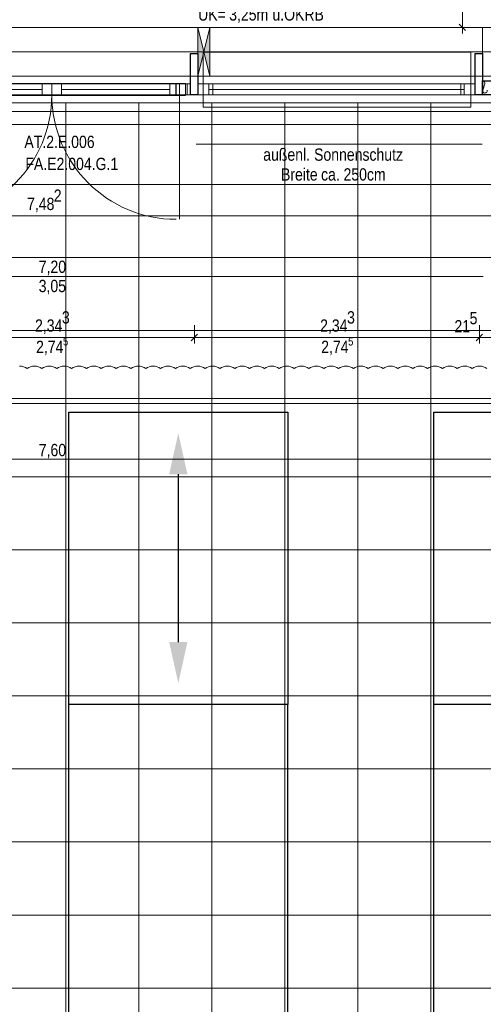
# Model space of a CAD drawing. Extents: x -420 to 300, y 62 to 1112.
# Tile 219 of 256: x -232 to -155, y 618 to 780. Entities that reach past the tile are written whole.
import ezdxf
from ezdxf.lldxf.tags import DXFTag

# ---------------------------------------------------------------- set-up
doc = ezdxf.new("R2010")
doc.units = 0
doc.layers.get('0').update_dxf_attribs({"lineweight": 13})
for name, color, linetype, lineweight, true_color in [('30 -33 Aussenwände- 7 Fassade_ Elemente', 7, 'Continuous', 9, 0x00aacc), ('30 -34 Innenwände- 11 Durchbruch', 4, 'Continuous', 9, 0x00ffff), ('30 -35 Decken- 1 Konstruktion-Träger- Stahlbeton', 7, 'Continuous', 13, 0x33aa00), ('60- 61 allgemeine Ausstattung- 4 Terrassen', 9, 'Continuous', 9, 0x808080), ('70 -72 Beschriftung- 1 Beschriftung allgemein', 7, 'Continuous', 9, 0xff6633), ('70 -76 Bemaßung- 2 Allgemein', 9, 'Continuous', 5, 0x808080), ('70 -77 Revision- 2 Wolken', 7, 'Continuous', 18, 0x944cff)]:
    doc.layers.add(name, color=color, linetype=linetype, lineweight=lineweight, true_color=true_color)
doc.layers.add('70 -71 Achsen- 1 Gebäudeachsen', color=7, linetype='STRICHPUNKT2-A06CPUWML0', lineweight=18)
doc.styles.get("Standard").update_dxf_attribs({"font": 'ARIALN.TTF'})
tags = doc.linetypes.add('grob-A06CPUWHL0', pattern=[14, 3, -8, 3]).pattern_tags.tags
tags[8:9] = [DXFTag(74, 4), DXFTag(75, 0), DXFTag(340, '0'), DXFTag(46, 0.0), DXFTag(50, 0.0), DXFTag(44, 0.0), DXFTag(45, 0.0)]
tags[6:7] = [DXFTag(74, 4), DXFTag(75, 0), DXFTag(340, '0'), DXFTag(46, 0.0), DXFTag(50, 0.0), DXFTag(44, 0.0), DXFTag(45, 0.0)]
tags[4:5] = [DXFTag(74, 4), DXFTag(75, 0), DXFTag(340, '0'), DXFTag(46, 0.0), DXFTag(50, 0.0), DXFTag(44, 0.0), DXFTag(45, 0.0)]
tags = doc.linetypes.add('STRICHPUNKT2-A06CPUWML0', pattern=[12.7, 6.35, -3.175, 0, -3.175]).pattern_tags.tags
tags[10:11] = [DXFTag(74, 4), DXFTag(75, 0), DXFTag(340, '0'), DXFTag(46, 0.0), DXFTag(50, 0.0), DXFTag(44, 0.0), DXFTag(45, 0.0)]
tags[8:9] = [DXFTag(74, 4), DXFTag(75, 0), DXFTag(340, '0'), DXFTag(46, 0.0), DXFTag(50, 0.0), DXFTag(44, 0.0), DXFTag(45, 0.0)]
tags[6:7] = [DXFTag(74, 4), DXFTag(75, 0), DXFTag(340, '0'), DXFTag(46, 0.0), DXFTag(50, 0.0), DXFTag(44, 0.0), DXFTag(45, 0.0)]
tags[4:5] = [DXFTag(74, 4), DXFTag(75, 0), DXFTag(340, '0'), DXFTag(46, 0.0), DXFTag(50, 0.0), DXFTag(44, 0.0), DXFTag(45, 0.0)]

# ---------------------------------------------------------------- blocks, each defined once
blk = doc.blocks.new('Referenz-A06CPUWNL0', base_point=(-395.24, 76.95))
at = {"layer": '30 -33 Aussenwände- 7 Fassade_ Elemente', "color": 0, "linetype": 'Continuous', "ltscale": 0.13}
for p, q in [((-155.5, 767.35), (-155.5, 778.45)), ((-226.3, 769.15), (-249.1, 769.15)), ((-226.3, 769.15), (-205.86, 769.15)), ((-226.3, 767.35), (-226.3, 769.15)), ((-205.9, 769.15), (-204.3, 769.15)), ((-205.9, 767.35), (-205.9, 769.15)), ((-205.86, 769.15), (-205.86, 767.35)), ((-204.3, 769.15), (-204.3, 767.35)), ((-202.3, 767.35), (-202.3, 769.15)), ((-202.3, 769.15), (-156.7, 769.15)), ((-156.7, 769.15), (-156.7, 767.35)), ((-155.13, 769.15), (-155.45, 768.15)), ((-249.1, 767.35), (-226.3, 767.35)), ((-205.86, 767.35), (-226.3, 767.35)), ((-204.3, 767.35), (-205.9, 767.35)), ((-156.7, 767.35), (-202.3, 767.35)), ((-151.7, 767.35), (-155.5, 767.35))]:
    blk.add_line(p, q, dxfattribs=at)
at = {"layer": '30 -33 Aussenwände- 7 Fassade_ Elemente', "color": 0, "linetype": 'Continuous', "lineweight": 25, "ltscale": 0.25}
for p, q in [((-203.5, 774.15), (-202.3, 774.15)), ((-203.5, 767.35), (-203.5, 774.15)), ((-202.3, 774.15), (-202.3, 767.35)), ((-156.7, 774.15), (-155.5, 774.15)), ((-156.7, 767.35), (-156.7, 774.15)), ((-155.5, 774.15), (-155.5, 767.35)), ((-155.5, 767.35), (-155.5, 769.65)), ((-155.5, 769.65), (-150.3, 769.65)), ((-202.3, 767.35), (-203.5, 767.35)), ((-155.5, 767.35), (-156.7, 767.35)), ((-150.3, 767.35), (-155.5, 767.35))]:
    blk.add_line(p, q, dxfattribs=at)
at = {"layer": '30 -33 Aussenwände- 7 Fassade_ Elemente', "color": 0}
for p, q in [((-157.43, 774.35), (-201.43, 774.35)), ((-201.43, 774.35), (-201.43, 769.15)), ((-157.43, 769.15), (-157.43, 774.35)), ((-199.83, 769.15), (-201.43, 769.15)), ((-201.43, 769.15), (-201.43, 767.35)), ((-199.83, 767.35), (-199.83, 769.15)), ((-199.83, 769.15), (-159.03, 769.15)), ((-199.83, 768.25), (-159.03, 768.25)), ((-159.03, 769.15), (-159.03, 767.35)), ((-159.03, 769.15), (-157.43, 769.15)), ((-157.43, 769.15), (-157.43, 767.35)), ((-201.43, 765.35), (-201.43, 767.35)), ((-201.43, 767.35), (-199.83, 767.35)), ((-159.03, 767.35), (-199.83, 767.35)), ((-157.43, 767.35), (-159.03, 767.35)), ((-157.43, 767.35), (-157.43, 765.35)), ((-157.43, 765.35), (-201.43, 765.35))]:
    blk.add_line(p, q, dxfattribs=at)
at = {"layer": '30 -33 Aussenwände- 7 Fassade_ Elemente', "color": 0, "linetype": 'Continuous', "lineweight": 18, "ltscale": 0.18}
for p, q in [((-248.53, 769.15), (-204.06, 769.15)), ((-245.7, 768.25), (-227.9, 768.25)), ((-227.9, 769.15), (-226.3, 769.15)), ((-227.9, 767.35), (-227.9, 769.15)), ((-226.3, 769.15), (-224.7, 769.15)), ((-226.3, 767.35), (-226.3, 769.15)), ((-224.7, 769.15), (-224.7, 767.35)), ((-206.9, 768.25), (-224.7, 768.25)), ((-206.9, 769.15), (-205.3, 769.15)), ((-206.9, 767.35), (-206.9, 769.15)), ((-205.3, 769.15), (-205.3, 767.35)), ((-205.3, 769.15), (-203.5, 769.15)), ((-204.06, 769.15), (-204.06, 767.35)), ((-203.5, 769.15), (-203.5, 767.35)), ((-202.3, 767.35), (-202.3, 769.15)), ((-202.3, 769.15), (-200.5, 769.15)), ((-200.5, 769.15), (-200.5, 767.35)), ((-158.5, 768.25), (-200.5, 768.25)), ((-158.5, 767.35), (-158.5, 769.15)), ((-158.5, 769.15), (-156.7, 769.15)), ((-156.7, 769.15), (-156.7, 767.35)), ((-204.06, 767.35), (-248.53, 767.35)), ((-226.3, 767.35), (-227.9, 767.35)), ((-224.7, 767.35), (-226.3, 767.35)), ((-205.3, 767.35), (-206.9, 767.35)), ((-203.5, 767.35), (-205.3, 767.35)), ((-200.5, 767.35), (-202.3, 767.35)), ((-156.7, 767.35), (-158.5, 767.35))]:
    blk.add_line(p, q, dxfattribs=at)
at = {"layer": '30 -33 Aussenwände- 7 Fassade_ Elemente', "color": 0, "linetype": 'grob-A06CPUWHL0', "ltscale": 0.13}
for p, q in [((-248.3, 769.25), (-204.3, 769.25)), ((-248.3, 767.25), (-204.3, 767.25)), ((-246.7, 767.35), (-226.3, 767.35)), ((-205.9, 767.35), (-226.3, 767.35)), ((-205.32, 746.92), (-205.32, 767.35)), ((-301.3, 762.51), (-151.3, 762.51))]:
    blk.add_line(p, q, dxfattribs=at)
at = {"layer": '30 -33 Aussenwände- 7 Fassade_ Elemente', "color": 0, "linetype": 'Continuous', "ltscale": 0.13}
for centre, major_axis, end_param in [((-155.49, 769.27), (0.364, -0.117), 1.896254), ((-155.09, 768.04), (-0.364, 0.117), 3.765224)]:
    blk.add_ellipse(centre, major_axis=major_axis, ratio=1, start_param=0, end_param=end_param, dxfattribs=at)
at = {"layer": '30 -33 Aussenwände- 7 Fassade_ Elemente', "color": 0, "linetype": 'grob-A06CPUWHL0', "ltscale": 0.13}
for centre, major_axis in [((-246.73, 767.35), (0, -20.43)), ((-205.86, 767.35), (-20.43, 0))]:
    blk.add_ellipse(centre, major_axis=major_axis, ratio=1, start_param=0, end_param=1.570796, dxfattribs=at)
at = {"layer": '30 -34 Innenwände- 11 Durchbruch', "color": 0, "linetype": 'Continuous', "ltscale": 0.13}
for p, q in [((-202.3, 778.45), (-200.3, 778.45)), ((-200.3, 778.45), (-202.3, 770.45)), ((-200.3, 770.45), (-202.3, 778.45)), ((-202.3, 770.45), (-202.3, 778.45)), ((-202.3, 778.45), (-200.3, 770.45)), ((-200.3, 778.45), (-202.3, 770.45)), ((-200.3, 770.45), (-200.3, 778.45)), ((-202.3, 770.45), (-200.3, 770.45))]:
    blk.add_line(p, q, dxfattribs=at)
at = {"layer": '30 -34 Innenwände- 11 Durchbruch', "color": 0, "lineweight": 0}
for points in [[(-202.3, 770.45), (-202.3, 778.45), (-201.3, 774.45)], [(-200.3, 770.45), (-201.3, 774.45), (-200.3, 778.45)]]:
    blk.add_solid(points, dxfattribs=at)
at = {"layer": '30 -35 Decken- 1 Konstruktion-Träger- Stahlbeton', "color": 0, "linetype": 'grob-A06CPUWHL0', "lineweight": -2, "ltscale": 0.13}
for p, q in [((-298.3, 778.45), (-2.3, 778.45)), ((-298.3, 770.45), (-2.3, 770.45))]:
    blk.add_line(p, q, dxfattribs=at)
at = {"layer": '60- 61 allgemeine Ausstattung- 4 Terrassen', "color": 0}
for p, q in [((-307.5, 766.05), (3.5, 766.05)), ((-224, 379.25), (-224, 766.05)), ((-212, 379.25), (-212, 766.05)), ((-200, 379.25), (-200, 766.05)), ((-188, 379.25), (-188, 766.05)), ((-176, 379.25), (-176, 766.05)), ((-164, 379.25), (-164, 766.05)), ((-307.5, 764.65), (3.5, 764.65)), ((-307.5, 752.65), (3.5, 752.65)), ((-307.5, 740.65), (3.5, 740.65)), ((-307.5, 728.65), (3.5, 728.65)), ((-307.5, 716.65), (3.5, 716.65)), ((-307.5, 704.65), (3.5, 704.65)), ((-307.5, 692.65), (3.5, 692.65)), ((-307.5, 680.65), (3.5, 680.65)), ((-307.5, 668.65), (3.5, 668.65)), ((-307.5, 656.65), (3.5, 656.65)), ((-307.5, 644.65), (3.5, 644.65)), ((-307.5, 632.65), (3.5, 632.65)), ((-307.5, 620.65), (3.5, 620.65))]:
    blk.add_line(p, q, dxfattribs=at)
at = {"layer": '60- 61 allgemeine Ausstattung- 4 Terrassen', "color": 0, "linetype": 'grob-A06CPUWHL0', "lineweight": 25, "ltscale": 0.25}
for p, q in [((-223.5, 667.25), (-223.5, 715.25)), ((-223.5, 715.25), (-187.5, 715.25)), ((-187.5, 715.25), (-187.5, 667.25)), ((-163.5, 667.25), (-163.5, 715.25)), ((-163.5, 715.25), (-127.5, 715.25)), ((-187.5, 667.25), (-223.5, 667.25)), ((-223.5, 559.25), (-223.5, 667.25)), ((-187.5, 559.25), (-187.5, 667.25)), ((-163.5, 583.25), (-163.5, 667.25)), ((-127.5, 667.25), (-163.5, 667.25))]:
    blk.add_line(p, q, dxfattribs=at)
at = {"layer": '60- 61 allgemeine Ausstattung- 4 Terrassen', "color": 0, "lineweight": 25}
blk.add_line((-205.5, 705.04), (-205.5, 677.47), dxfattribs=at)
at = {"layer": '60- 61 allgemeine Ausstattung- 4 Terrassen', "color": 0, "lineweight": 0}
for points in [[(-207, 705.04), (-205.5, 711.79), (-204, 705.04)], [(-207, 677.47), (-205.5, 670.72), (-204, 677.47)]]:
    blk.add_solid(points, dxfattribs=at)
at = {"layer": '70 -71 Achsen- 1 Gebäudeachsen', "color": 0, "linetype": 'STRICHPUNKT2-A06CPUWML0', "ltscale": 0.18}
blk.add_line((-387.24, 774.45), (76.5, 774.45), dxfattribs=at)
at = {"layer": '70 -72 Beschriftung- 1 Beschriftung allgemein', "color": 0, "linetype": 'Continuous', "ltscale": 0.13}
blk.add_line((-155.56, 759.24), (-202.56, 759.24), dxfattribs=at)
at = {"layer": '70 -76 Bemaßung- 2 Allgemein', "color": 0, "linetype": 'Continuous', "ltscale": 0.13}
for p, q in [((-158.8, 779.51), (-158.8, 829.39)), ((-158.8, 777.45), (-158.8, 779.51)), ((-156.3, 778.45), (-159.8, 778.45)), ((-153.86, 747.51), (-301.38, 747.51)), ((-155.36, 737.51), (-297.24, 737.51)), ((-202.86, 729.51), (-202.86, 726.51)), ((-202.86, 729.51), (-202.86, 726.51)), ((-156, 729.51), (-156, 726.51)), ((-156, 729.51), (-156, 726.51)), ((-202.33, 728.04), (-203.39, 726.98)), ((-203.39, 726.98), (-202.33, 728.04)), ((-155.47, 728.04), (-156.53, 726.98)), ((-155.47, 728.04), (-156.53, 726.98)), ((-203.92, 727.51), (-248.67, 727.51)), ((-202.36, 727.51), (-203.92, 727.51)), ((-203.36, 727.51), (-201.8, 727.51)), ((-157.06, 727.51), (-201.8, 727.51)), ((-157.06, 727.51), (-158.12, 727.51)), ((-155.5, 727.51), (-157.06, 727.51)), ((-155.5, 727.51), (-157.06, 727.51)), ((-151.7, 727.51), (-156, 727.51)), ((0.64, 717.51), (-301.24, 717.51)), ((-151.36, 707.51), (-301.24, 707.51))]:
    blk.add_line(p, q, dxfattribs=at)
at = {"layer": '70 -76 Bemaßung- 2 Allgemein', "color": 0, "linetype": 'Continuous', "lineweight": 20, "ltscale": 0.2}
blk.add_line((-158.27, 777.92), (-159.33, 778.98), dxfattribs=at)
at = {"layer": '70 -77 Revision- 2 Wolken', "color": 0, "linetype": 'Continuous', "ltscale": 0.18}
for centre, major_axis in [((-231.58, 720.77), (1.22, 1.63)), ((-229.14, 720.77), (0, 2.03)), ((-229.14, 720.77), (1.22, 1.63)), ((-226.7, 720.77), (0, 2.03)), ((-226.7, 720.77), (1.22, 1.63)), ((-224.26, 720.77), (0, 2.03)), ((-224.26, 720.77), (1.22, 1.63)), ((-221.82, 720.77), (0, 2.03)), ((-221.82, 720.77), (1.22, 1.63)), ((-219.38, 720.77), (0, 2.03)), ((-219.38, 720.77), (1.22, 1.63)), ((-216.94, 720.77), (0, 2.03)), ((-216.94, 720.77), (1.22, 1.63)), ((-214.51, 720.77), (0, 2.03)), ((-214.51, 720.77), (1.22, 1.63)), ((-212.07, 720.77), (0, 2.03)), ((-212.07, 720.77), (1.22, 1.63)), ((-209.63, 720.77), (0, 2.03)), ((-209.63, 720.77), (1.22, 1.63)), ((-207.19, 720.77), (0, 2.03)), ((-207.19, 720.77), (1.22, 1.63)), ((-204.75, 720.77), (0, 2.03)), ((-204.75, 720.77), (1.22, 1.63)), ((-202.31, 720.77), (0, 2.03)), ((-202.31, 720.77), (1.22, 1.63)), ((-199.88, 720.77), (0, 2.03)), ((-199.88, 720.77), (1.22, 1.63)), ((-197.44, 720.77), (0, 2.03)), ((-197.44, 720.77), (1.22, 1.63)), ((-195, 720.77), (0, 2.03)), ((-195, 720.77), (1.22, 1.63)), ((-192.56, 720.77), (0, 2.03)), ((-192.56, 720.77), (1.22, 1.63)), ((-190.12, 720.77), (0, 2.03)), ((-190.12, 720.77), (1.22, 1.63)), ((-187.68, 720.77), (0, 2.03)), ((-187.68, 720.77), (1.22, 1.63)), ((-185.25, 720.77), (0, 2.03)), ((-185.25, 720.77), (1.22, 1.63)), ((-182.81, 720.77), (0, 2.03)), ((-182.81, 720.77), (1.22, 1.63)), ((-180.37, 720.77), (0, 2.03)), ((-180.37, 720.77), (1.22, 1.63)), ((-177.93, 720.77), (0, 2.03)), ((-177.93, 720.77), (1.22, 1.63)), ((-175.49, 720.77), (0, 2.03)), ((-175.49, 720.77), (1.22, 1.63)), ((-173.05, 720.77), (0, 2.03)), ((-173.05, 720.77), (1.22, 1.63)), ((-170.62, 720.77), (0, 2.03)), ((-170.62, 720.77), (1.22, 1.63)), ((-168.18, 720.77), (0, 2.03)), ((-168.18, 720.77), (1.22, 1.63)), ((-165.74, 720.77), (0, 2.03)), ((-165.74, 720.77), (1.22, 1.63)), ((-163.3, 720.77), (0, 2.03)), ((-163.3, 720.77), (1.22, 1.63)), ((-160.86, 720.77), (0, 2.03)), ((-160.86, 720.77), (1.22, 1.63)), ((-158.42, 720.77), (0, 2.03)), ((-158.42, 720.77), (1.22, 1.63)), ((-155.98, 720.77), (0, 2.03)), ((-155.98, 720.77), (1.22, 1.63))]:
    blk.add_ellipse(centre, major_axis=major_axis, ratio=1, start_param=0, end_param=0.643501, dxfattribs=at)
at = {"layer": '30 -34 Innenwände- 11 Durchbruch', "color": 0, "linetype": 'Continuous', "ltscale": 0.13, "char_height": 2.0138, "attachment_point": 1}
for s, insert in [('{\\fArial Narrow;UK=}', (-202.24, 781.58)), ('{\\fArial Narrow;3,25m}', (-197.13, 781.58)), ('{\\fArial Narrow;ü.OKRB}', (-190.03, 781.58))]:
    blk.add_mtext(s, dxfattribs=dict(at, insert=insert))
at = {"layer": '70 -72 Beschriftung- 1 Beschriftung allgemein', "color": 0, "linetype": 'Continuous', "ltscale": 0.13, "char_height": 2.0138, "attachment_point": 1}
for s, insert in [('{\\fArial Narrow;AT.2.E.006}', (-230.8, 760.65)), ('{\\fArial Narrow;außenl.}', (-191.54, 758.56)), ('{\\fArial Narrow;Sonnenschutz}', (-183.18, 758.56)), ('{\\fArial Narrow;FA.E2.004.G.1}', (-230.64, 757.03)), ('{\\fArial Narrow;Breite}', (-188.62, 755.3)), ('{\\fArial Narrow;250cm}', (-178.34, 755.3)), ('{\\fArial Narrow;ca.}', (-182.03, 755.3))]:
    blk.add_mtext(s, dxfattribs=dict(at, insert=insert))
at = {"layer": '70 -76 Bemaßung- 2 Allgemein', "color": 0, "linetype": 'Continuous', "ltscale": 0.13, "attachment_point": 1}
for s, insert, char_height in [('{\\fArial Narrow;7,48}', (-230.36, 750.46), 2.0138), ('{\\fArial Narrow;2}', (-225.97, 751.81), 2.0138), ('{\\fArial Narrow;7,20}', (-228.44, 740.13), 2.0138), ('{\\fArial Narrow;3,05}', (-228.45, 736.98), 2.0138), ('{\\fArial Narrow;3}', (-224.63, 731.82), 2.0138), ('{\\fArial Narrow;3}', (-177.76, 731.82), 2.0138), ('{\\fArial Narrow;5}', (-157.61, 731.7), 2.0138), ('{\\fArial Narrow;2,34}', (-229.05, 730.48), 2.0138), ('{\\fArial Narrow;2,34}', (-182.18, 730.48), 2.0138), ('{\\fArial Narrow;21}', (-160.11, 730.36), 2.0138), ('{\\fArial Narrow;2,74}', (-228.88, 726.98), 2.0138), ('{\\fArial Narrow;5}', (-224.45, 727.54), 1.3426), ('{\\fArial Narrow;2,74}', (-182.01, 726.98), 2.0138), ('{\\fArial Narrow;5}', (-177.58, 727.54), 1.3426), ('{\\fArial Narrow;7,60}', (-228.44, 710.03), 2.0138)]:
    blk.add_mtext(s, dxfattribs=dict(at, insert=insert, char_height=char_height))

msp = doc.modelspace()

# ---------------------------------------------------------------- block references
at = {"color": 8, "lineweight": 13, "ltscale": 0.13, "true_color": 0x808080}
msp.add_blockref('Referenz-A06CPUWNL0', (-395.24, 76.95), dxfattribs=at)

doc.saveas('drawing.dxf')
